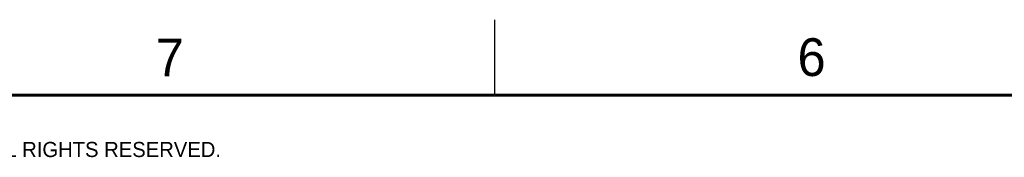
# Model space of a CAD drawing. Header units: inches. Extents: x 0 to 34, y 0 to 22.
# Tile 18 of 42: x 5.4 to 11.9, y 21.1 to 22. Entities that reach past the tile are written whole.
import ezdxf

# ---------------------------------------------------------------- set-up
doc = ezdxf.new("R2010")
doc.units = ezdxf.units.IN
doc.header["$LTSCALE"] = 1.87
doc.header["$MEASUREMENT"] = 0
doc.layers.get('0').update_dxf_attribs({"linetype": 'CONTINUOUS'})
doc.styles.add('TEXTSTYLE_2', font='txt')

msp = doc.modelspace()

# ---------------------------------------------------------------- linework, layer by layer
at = {"color": 2, "linetype": 'CONTINUOUS'}
msp.add_line((8.50002, 21.5), (8.50002, 22), dxfattribs=at)
at = {"color": 7, "linetype": 'CONTINUOUS', "const_width": 0.02}
msp.add_lwpolyline([(33.50002, 21.5), (0.50002, 21.5)], dxfattribs=at)

# ---------------------------------------------------------------- texts
at = {"color": 2, "linetype": 'CONTINUOUS', "attachment_point": 1, "line_spacing_factor": 0.9, "style": 'TEXTSTYLE_2'}
for s, insert, char_height, width in [('7', (6.25565, 21.87429), 0.25, 0.25), ('6', (10.50119, 21.87725), 0.25, 0.25), ('NATIONAL INSTRUMENTS CORPORATION AND ITS LICENSORS.  ALL RIGHTS RESERVED.', (0.90712, 21.19112), 0.1, 7.3)]:
    msp.add_mtext(s, dxfattribs=dict(at, insert=insert, char_height=char_height, width=width))

doc.saveas('drawing.dxf')
